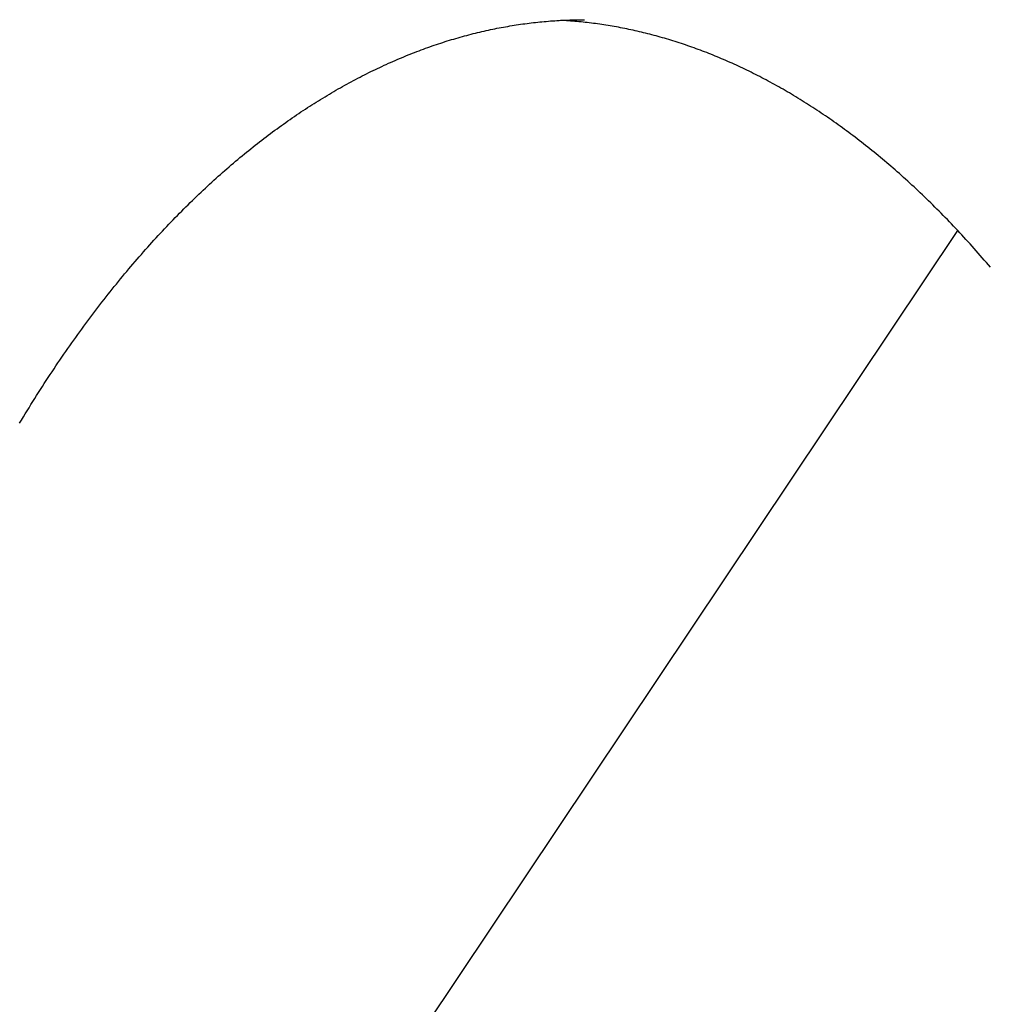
# Model space of a CAD drawing. Extents: x 637 to 3230, y 885 to 2745.
# Tile 9 of 151: x 932 to 970, y 1635 to 1673. Entities that reach past the tile are written whole.
import ezdxf

# ---------------------------------------------------------------- set-up
doc = ezdxf.new("R2010")
doc.units = 0
doc.layers.add('KF_GRAVIS_15_RIGHT', color=7, linetype='CONTINUOUS')

# ---------------------------------------------------------------- blocks, each defined once
blk = doc.blocks.new('KF_GRAVIS_15_RIGHT')
at = {"layer": 'KF_GRAVIS_15_RIGHT'}
blk.add_line((108.0729, -635), (139.3913, -588.1938), dxfattribs=at)
for points in [[(102.94, -595.675, 0), (103.013, -595.554, 0), (103.086, -595.433, 0), (103.159, -595.312, 0), (103.232, -595.192, 0), (103.306, -595.073, 0), (103.38, -594.954, 0), (103.453, -594.835, 0), (103.527, -594.717, 0), (103.602, -594.599, 0), (103.676, -594.482, 0), (103.751, -594.365, 0), (103.825, -594.249, 0), (103.9, -594.133, 0), (103.975, -594.018, 0), (104.05, -593.903, 0), (104.126, -593.788, 0), (104.201, -593.674, 0), (104.277, -593.56, 0), (104.353, -593.447, 0), (104.429, -593.335, 0), (104.505, -593.222, 0), (104.581, -593.111, 0), (104.658, -592.999, 0), (104.734, -592.888, 0), (104.811, -592.778, 0), (104.888, -592.668, 0), (104.965, -592.559, 0), (105.043, -592.45, 0), (105.12, -592.341, 0), (105.198, -592.233, 0), (105.275, -592.125, 0), (105.353, -592.018, 0), (105.431, -591.911, 0), (105.51, -591.805, 0), (105.588, -591.699, 0), (105.666, -591.594, 0), (105.745, -591.489, 0), (105.824, -591.385, 0), (105.903, -591.281, 0), (105.982, -591.177, 0), (106.061, -591.074, 0), (106.14, -590.972, 0), (106.22, -590.87, 0), (106.299, -590.768, 0), (106.379, -590.667, 0), (106.459, -590.567, 0), (106.539, -590.466, 0), (106.619, -590.367, 0), (106.699, -590.268, 0), (106.78, -590.169, 0), (106.86, -590.071, 0), (106.941, -589.973, 0), (107.021, -589.876, 0), (107.102, -589.779, 0), (107.183, -589.683, 0), (107.264, -589.587, 0), (107.345, -589.492, 0), (107.426, -589.397, 0), (107.508, -589.303, 0), (107.589, -589.209, 0), (107.671, -589.116, 0), (107.752, -589.023, 0), (107.834, -588.93, 0), (107.916, -588.838, 0), (107.998, -588.747, 0), (108.08, -588.656, 0), (108.162, -588.566, 0), (108.244, -588.476, 0), (108.327, -588.386, 0), (108.409, -588.298, 0), (108.492, -588.209, 0), (108.574, -588.121, 0), (108.657, -588.034, 0), (108.74, -587.947, 0), (108.822, -587.86, 0), (108.905, -587.774, 0), (108.988, -587.689, 0), (109.071, -587.604, 0), (109.154, -587.519, 0), (109.238, -587.435, 0), (109.321, -587.352, 0), (109.404, -587.269, 0), (109.487, -587.186, 0), (109.571, -587.104, 0), (109.654, -587.023, 0), (109.738, -586.942, 0), (109.822, -586.861, 0), (109.905, -586.781, 0), (109.989, -586.702, 0), (110.073, -586.623, 0), (110.157, -586.544, 0), (110.24, -586.466, 0), (110.324, -586.389, 0), (110.408, -586.312, 0), (110.492, -586.235, 0), (110.576, -586.159, 0), (110.66, -586.084, 0), (110.745, -586.009, 0), (110.829, -585.934, 0), (110.913, -585.86, 0), (110.997, -585.787, 0), (111.081, -585.714, 0), (111.166, -585.641, 0), (111.25, -585.569, 0), (111.334, -585.498, 0), (111.419, -585.427, 0), (111.503, -585.356, 0), (111.588, -585.286, 0), (111.672, -585.217, 0), (111.756, -585.148, 0), (111.841, -585.08, 0), (111.925, -585.012, 0), (112.01, -584.944, 0), (112.094, -584.877, 0), (112.179, -584.811, 0), (112.263, -584.745, 0), (112.348, -584.68, 0), (112.433, -584.615, 0), (112.517, -584.55, 0), (112.602, -584.486, 0), (112.686, -584.423, 0), (112.771, -584.36, 0), (112.856, -584.297, 0), (112.941, -584.235, 0), (113.025, -584.174, 0), (113.11, -584.113, 0), (113.195, -584.052, 0), (113.28, -583.992, 0), (113.364, -583.932, 0), (113.449, -583.873, 0), (113.534, -583.814, 0), (113.619, -583.756, 0), (113.704, -583.698, 0), (113.788, -583.641, 0), (113.873, -583.584, 0), (113.958, -583.528, 0), (114.043, -583.472, 0), (114.128, -583.417, 0), (114.213, -583.362, 0), (114.298, -583.308, 0), (114.383, -583.254, 0), (114.468, -583.2, 0), (114.553, -583.147, 0), (114.637, -583.095, 0), (114.722, -583.043, 0), (114.807, -582.991, 0), (114.892, -582.94, 0), (114.977, -582.889, 0), (115.062, -582.839, 0), (115.147, -582.789, 0), (115.232, -582.74, 0), (115.317, -582.691, 0), (115.402, -582.643, 0), (115.487, -582.595, 0), (115.572, -582.548, 0), (115.657, -582.501, 0), (115.742, -582.454, 0), (115.827, -582.408, 0), (115.912, -582.363, 0), (115.997, -582.318, 0), (116.082, -582.273, 0), (116.167, -582.229, 0), (116.252, -582.185, 0), (116.337, -582.142, 0), (116.422, -582.099, 0), (116.507, -582.056, 0), (116.592, -582.014, 0), (116.677, -581.973, 0), (116.762, -581.932, 0), (116.847, -581.891, 0), (116.931, -581.851, 0), (117.016, -581.812, 0), (117.101, -581.772, 0), (117.186, -581.734, 0), (117.271, -581.695, 0), (117.356, -581.657, 0), (117.441, -581.62, 0), (117.526, -581.583, 0), (117.61, -581.546, 0), (117.695, -581.51, 0), (117.78, -581.475, 0), (117.865, -581.439, 0), (117.95, -581.405, 0), (118.034, -581.37, 0), (118.119, -581.336, 0), (118.204, -581.303, 0), (118.289, -581.27, 0), (118.373, -581.237, 0), (118.458, -581.205, 0), (118.543, -581.173, 0), (118.627, -581.142, 0), (118.712, -581.111, 0), (118.797, -581.081, 0), (118.881, -581.051, 0), (118.966, -581.021, 0), (119.05, -580.992, 0), (119.135, -580.964, 0), (119.219, -580.935, 0), (119.303, -580.908, 0), (119.388, -580.88, 0), (119.472, -580.853, 0), (119.556, -580.827, 0), (119.641, -580.801, 0), (119.725, -580.775, 0), (119.809, -580.75, 0), (119.893, -580.725, 0), (119.977, -580.701, 0), (120.062, -580.677, 0), (120.146, -580.653, 0), (120.23, -580.63, 0), (120.314, -580.608, 0), (120.398, -580.586, 0), (120.482, -580.564, 0), (120.566, -580.542, 0), (120.65, -580.521, 0), (120.733, -580.501, 0), (120.817, -580.481, 0), (120.901, -580.461, 0), (120.985, -580.442, 0), (121.069, -580.423, 0), (121.152, -580.405, 0), (121.236, -580.387, 0), (121.32, -580.369, 0), (121.403, -580.352, 0), (121.487, -580.335, 0), (121.571, -580.319, 0), (121.654, -580.303, 0), (121.738, -580.287, 0), (121.821, -580.272, 0), (121.905, -580.258, 0), (121.988, -580.243, 0), (122.072, -580.23, 0), (122.155, -580.216, 0), (122.238, -580.203, 0), (122.322, -580.191, 0), (122.405, -580.178, 0), (122.488, -580.167, 0), (122.571, -580.155, 0), (122.655, -580.144, 0), (122.738, -580.134, 0), (122.821, -580.124, 0), (122.904, -580.114, 0), (122.987, -580.104, 0), (123.07, -580.096, 0), (123.153, -580.087, 0), (123.236, -580.079, 0), (123.319, -580.071, 0), (123.402, -580.064, 0), (123.485, -580.057, 0), (123.568, -580.05, 0), (123.651, -580.044, 0), (123.734, -580.039, 0), (123.817, -580.033, 0), (123.899, -580.028, 0), (123.982, -580.024, 0), (124.065, -580.02, 0), (124.148, -580.016, 0), (124.23, -580.013, 0), (124.313, -580.01, 0), (124.396, -580.007, 0), (124.478, -580.005, 0), (124.561, -580.003, 0), (124.643, -580.002, 0), (124.726, -580.001, 0), (124.808, -580, 0), (124.891, -580, 0)], [(140.658, -589.616, 0), (140.579, -589.523, 0), (140.5, -589.431, 0), (140.421, -589.339, 0), (140.342, -589.248, 0), (140.263, -589.157, 0), (140.184, -589.067, 0), (140.105, -588.977, 0), (140.025, -588.888, 0), (139.946, -588.799, 0), (139.866, -588.711, 0), (139.787, -588.622, 0), (139.707, -588.535, 0), (139.627, -588.448, 0), (139.547, -588.361, 0), (139.467, -588.275, 0), (139.387, -588.189, 0), (139.307, -588.104, 0), (139.227, -588.019, 0), (139.147, -587.935, 0), (139.066, -587.851, 0), (138.986, -587.768, 0), (138.905, -587.685, 0), (138.825, -587.603, 0), (138.744, -587.521, 0), (138.663, -587.439, 0), (138.583, -587.358, 0), (138.502, -587.277, 0), (138.421, -587.197, 0), (138.34, -587.118, 0), (138.259, -587.038, 0), (138.178, -586.96, 0), (138.097, -586.882, 0), (138.016, -586.804, 0), (137.935, -586.726, 0), (137.853, -586.65, 0), (137.772, -586.573, 0), (137.691, -586.497, 0), (137.609, -586.422, 0), (137.528, -586.347, 0), (137.446, -586.273, 0), (137.365, -586.199, 0), (137.283, -586.125, 0), (137.202, -586.052, 0), (137.12, -585.979, 0), (137.038, -585.907, 0), (136.957, -585.836, 0), (136.875, -585.765, 0), (136.793, -585.694, 0), (136.711, -585.624, 0), (136.63, -585.554, 0), (136.548, -585.485, 0), (136.466, -585.416, 0), (136.384, -585.348, 0), (136.302, -585.28, 0), (136.22, -585.213, 0), (136.138, -585.146, 0), (136.056, -585.079, 0), (135.974, -585.013, 0), (135.892, -584.948, 0), (135.81, -584.883, 0), (135.728, -584.819, 0), (135.646, -584.755, 0), (135.564, -584.691, 0), (135.482, -584.628, 0), (135.4, -584.565, 0), (135.318, -584.503, 0), (135.236, -584.441, 0), (135.154, -584.38, 0), (135.072, -584.319, 0), (134.989, -584.259, 0), (134.907, -584.199, 0), (134.825, -584.14, 0), (134.743, -584.081, 0), (134.661, -584.022, 0), (134.578, -583.964, 0), (134.496, -583.906, 0), (134.414, -583.849, 0), (134.331, -583.792, 0), (134.249, -583.736, 0), (134.167, -583.68, 0), (134.084, -583.625, 0), (134.002, -583.57, 0), (133.92, -583.515, 0), (133.837, -583.461, 0), (133.755, -583.408, 0), (133.673, -583.355, 0), (133.59, -583.302, 0), (133.508, -583.25, 0), (133.426, -583.198, 0), (133.343, -583.146, 0), (133.261, -583.095, 0), (133.178, -583.045, 0), (133.096, -582.995, 0), (133.013, -582.945, 0), (132.931, -582.896, 0), (132.849, -582.847, 0), (132.766, -582.799, 0), (132.684, -582.751, 0), (132.601, -582.703, 0), (132.519, -582.656, 0), (132.436, -582.61, 0), (132.354, -582.564, 0), (132.271, -582.518, 0), (132.189, -582.473, 0), (132.107, -582.428, 0), (132.024, -582.383, 0), (131.942, -582.339, 0), (131.859, -582.296, 0), (131.777, -582.253, 0), (131.694, -582.21, 0), (131.612, -582.168, 0), (131.529, -582.126, 0), (131.447, -582.085, 0), (131.365, -582.044, 0), (131.282, -582.003, 0), (131.2, -581.963, 0), (131.117, -581.923, 0), (131.035, -581.884, 0), (130.953, -581.845, 0), (130.87, -581.807, 0), (130.788, -581.769, 0), (130.706, -581.731, 0), (130.623, -581.694, 0), (130.541, -581.657, 0), (130.458, -581.621, 0), (130.376, -581.585, 0), (130.294, -581.549, 0), (130.212, -581.514, 0), (130.129, -581.48, 0), (130.047, -581.445, 0), (129.965, -581.411, 0), (129.882, -581.378, 0), (129.8, -581.345, 0), (129.718, -581.312, 0), (129.636, -581.28, 0), (129.554, -581.249, 0), (129.471, -581.217, 0), (129.389, -581.186, 0), (129.307, -581.156, 0), (129.225, -581.126, 0), (129.143, -581.096, 0), (129.061, -581.067, 0), (128.979, -581.038, 0), (128.897, -581.009, 0), (128.815, -580.981, 0), (128.733, -580.954, 0), (128.651, -580.926, 0), (128.569, -580.9, 0), (128.487, -580.873, 0), (128.406, -580.847, 0), (128.324, -580.821, 0), (128.242, -580.796, 0), (128.16, -580.771, 0), (128.079, -580.747, 0), (127.997, -580.723, 0), (127.915, -580.7, 0), (127.834, -580.676, 0), (127.752, -580.654, 0), (127.671, -580.631, 0), (127.589, -580.609, 0), (127.508, -580.588, 0), (127.426, -580.566, 0), (127.345, -580.546, 0), (127.263, -580.525, 0), (127.182, -580.505, 0), (127.1, -580.486, 0), (127.019, -580.466, 0), (126.938, -580.448, 0), (126.857, -580.429, 0), (126.775, -580.411, 0), (126.694, -580.394, 0), (126.613, -580.376, 0), (126.532, -580.36, 0), (126.451, -580.343, 0), (126.369, -580.327, 0), (126.288, -580.312, 0), (126.207, -580.296, 0), (126.126, -580.281, 0), (126.045, -580.267, 0), (125.964, -580.253, 0), (125.883, -580.239, 0), (125.802, -580.226, 0), (125.722, -580.213, 0), (125.641, -580.2, 0), (125.56, -580.188, 0), (125.479, -580.176, 0), (125.398, -580.165, 0), (125.317, -580.154, 0), (125.237, -580.144, 0), (125.156, -580.133, 0), (125.075, -580.123, 0), (124.995, -580.114, 0), (124.914, -580.105, 0), (124.833, -580.096, 0), (124.753, -580.088, 0), (124.672, -580.08, 0), (124.592, -580.072, 0), (124.511, -580.065, 0), (124.431, -580.058, 0), (124.35, -580.052, 0), (124.27, -580.046, 0), (124.19, -580.04, 0), (124.109, -580.035, 0), (124.029, -580.03, 0), (123.949, -580.026, 0)]]:
    blk.add_polyline3d(points, dxfattribs=at)

msp = doc.modelspace()

# ---------------------------------------------------------------- block references
at = {"layer": 'KF_GRAVIS_15_RIGHT'}
msp.add_blockref('KF_GRAVIS_15_RIGHT', (828.93, 2253.101), dxfattribs=at)

doc.saveas('drawing.dxf')
